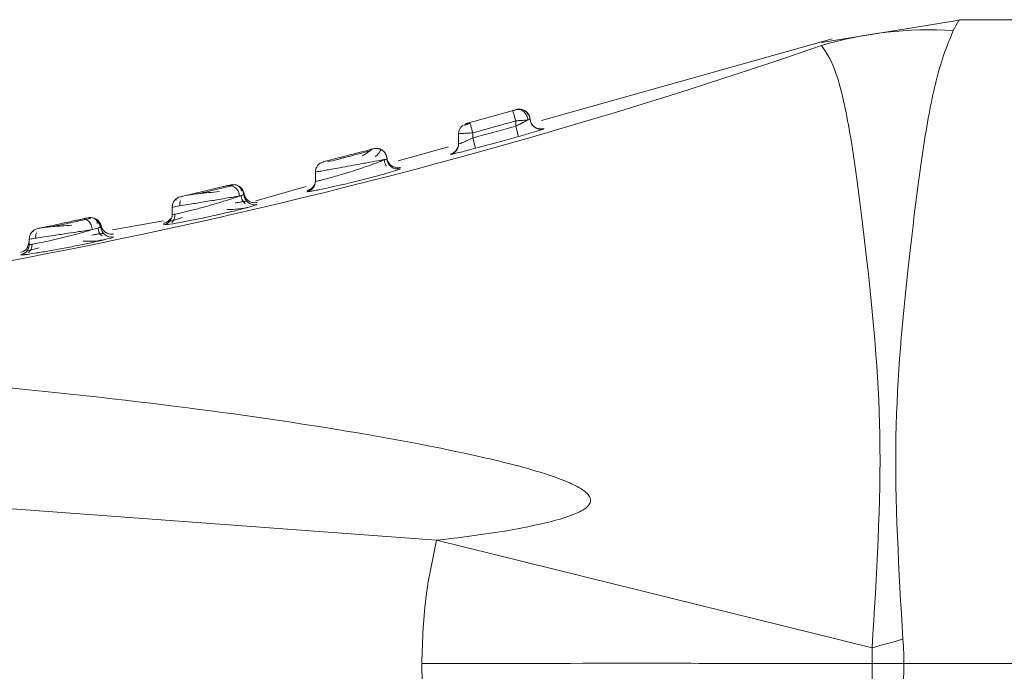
# Model space of a CAD drawing. Header units: millimetres. Extents: x -450 to 1924, y -64 to 425.
# Tile 40 of 41: x 1882.92 to 1896.68, y 162.37 to 171.48. Entities that reach past the tile are written whole.
import ezdxf

# ---------------------------------------------------------------- set-up
doc = ezdxf.new("R2010")
doc.units = ezdxf.units.MM

# ---------------------------------------------------------------- blocks, each defined once
blk = doc.blocks.new('Drawing View6')
at = {"color": 7, "linetype": 'Continuous', "lineweight": 18}
for p, q in [((888.01, 0), (873.41, 0)), ((873.442, 0), (871.485, -0.317)), ((873.41, 0), (873.325, -0.152)), ((871.634, -0.267), (867.569, -1.409)), ((867.171, -1.276), (867.169, -1.269)), ((867.279, -1.252), (867.264, -1.256)), ((867.41, -1.391), (867.408, -1.37)), ((866.532, -1.449), (866.526, -1.45)), ((867.21, -1.413), (867.21, -1.488)), ((867.25, -1.633), (867.21, -1.488)), ((867.415, -1.42), (867.41, -1.391)), ((866.41, -1.597), (866.41, -1.739)), ((866.61, -1.583), (866.61, -1.652)), ((867.601, -1.526), (867.601, -1.522)), ((866.269, -1.775), (865.566, -1.972)), ((866.402, -1.786), (866.379, -1.826)), ((866.649, -1.797), (866.61, -1.652)), ((865.373, -1.96), (865.373, -1.956)), ((864.41, -2.131), (864.41, -2.258)), ((865.597, -2.083), (865.597, -2.083)), ((863.225, -2.308), (863.218, -2.31)), ((863.276, -2.31), (863.235, -2.319)), ((863.3, -2.309), (863.29, -2.307)), ((864.279, -2.334), (863.579, -2.531)), ((864.402, -2.307), (864.379, -2.334)), ((863.406, -2.447), (863.403, -2.421)), ((862.463, -2.507), (862.463, -2.521)), ((862.41, -2.621), (862.41, -2.722)), ((861.197, -2.792), (861.182, -2.795)), ((861.273, -2.776), (861.197, -2.792)), ((862.285, -2.812), (861.572, -2.937)), ((862.291, -2.869), (862.345, -2.864)), ((862.402, -2.771), (862.377, -2.793)), ((860.466, -2.95), (860.464, -2.967)), ((860.376, -3.202), (860.41, -3.103)), ((860.41, -3.067), (860.41, -3.14)), ((860.287, -3.288), (860.34, -3.285)), ((860.287, -3.288), (860.287, -3.288)), ((860.401, -3.191), (860.396, -3.192)), ((850.91, -6.155), (866.105, -7.278)), ((872.192, -8.781), (866.105, -7.278)), ((888.01, -9), (872.636, -9))]:
    blk.add_line(p, q, dxfattribs=at)
at = {"color": 7, "linetype": 'Continuous', "lineweight": 18, "flags": 128}
for points in [[(867.283, -1.251), (867.252, -1.249), (867.219, -1.255)], [(867.3, -1.254), (867.286, -1.251), (867.283, -1.251)], [(863.29, -2.307), (863.29, -2.307), (863.258, -2.304), (863.225, -2.308)]]:
    blk.add_lwpolyline(points, dxfattribs=at)
at = {"color": 7, "linetype": 'Continuous', "lineweight": 18}
for centre, radius, start, end in [((873.003, -5.574), 5.432, 86.6009, 106.2568), ((845.451, 74.858), 79.595, 273.93236, 289.08957), ((839.725, 94.891), 100, 285.5719, 285.92855), ((839.725, 94.891), 100.15, 285.5719, 285.92855), ((867.56, -1.382), 0.15, 194.7481, 285.8046), ((866.26, -1.739), 0.15, 330.8146, 0.0019), ((866.26, -1.739), 0.15, 284.9032, 330.816), ((864.56, -2.131), 0.15, 104.3579, 180), ((865.56, -1.937), 0.15, 182.1489, 284.2977), ((863.202, -2.463), 0.146, 359.3057, 98.2743), ((863.261, -2.454), 0.15, 3.4841, 59.01), ((864.26, -2.258), 0.15, 283.4111, 359.9939), ((862.56, -2.621), 0.15, 103.1798, 180), ((863.56, -2.436), 0.15, 183.5045, 282.8521), ((862.26, -2.722), 0.15, 281.9743, 359.9931), ((861.261, -2.916), 0.15, 5.1215, 102.4151), ((860.56, -3.067), 0.15, 102.0074, 180), ((861.56, -2.889), 0.15, 185.1453, 281.3663), ((860.26, -3.14), 0.15, 280.4993, 359.9915), ((916.771, -167.804), 165.154, 105.50511, 105.65986)]:
    blk.add_arc(centre, radius, start, end, dxfattribs=at)
for points, knots in [([(873.325, -0.152), (873.245, -0.347), (873.103, -0.692), (872.887, -1.832), (872.691, -3.449), (872.455, -5.829), (872.565, -7.697), (872.621, -8.661)], [0, 0, 0, 0, 0.1900085, 0.3346503, 0.5383376, 0.7615276, 1, 1, 1, 1]), ([(871.483, -0.36), (871.56, -0.469), (871.697, -0.663), (871.919, -1.714), (872.123, -3.334), (872.373, -5.81), (872.254, -7.767), (872.192, -8.781)], [0, 0, 0, 0, 0.190167, 0.336225, 0.540876, 0.762002, 1, 1, 1, 1]), ([(867.241, -1.252), (867.237, -1.254), (867.228, -1.256), (867.209, -1.262), (867.188, -1.268), (867.172, -1.272), (867.165, -1.274)], [0, 0, 0, 0, 0.251224, 0.501428, 0.75086, 1, 1, 1, 1]), ([(867.21, -1.413), (867.205, -1.394), (867.194, -1.357), (867.18, -1.31), (867.172, -1.281), (867.171, -1.277), (867.171, -1.276)], [0, 0, 0, 0, 0.296345, 0.592689, 0.889034, 1, 1, 1, 1]), ([(867.379, -1.401), (867.378, -1.391), (867.375, -1.37), (867.363, -1.339), (867.346, -1.309), (867.322, -1.284), (867.295, -1.265), (867.265, -1.255), (867.237, -1.252), (867.219, -1.255), (867.211, -1.257)], [0, 0, 0, 0, 0.1137724, 0.2366497, 0.3664462, 0.5000007, 0.6335551, 0.7633513, 0.8862281, 1, 1, 1, 1]), ([(867.218, -1.255), (867.218, -1.255), (867.217, -1.255), (867.213, -1.256), (867.211, -1.257)], [0, 0, 0, 0, 0.363513, 1, 1, 1, 1]), ([(867.282, -1.251), (867.271, -1.249), (867.255, -1.248), (867.239, -1.251), (867.233, -1.252)], [0, 0, 0, 0, 0.6702563, 1, 1, 1, 1]), ([(867.386, -1.334), (867.381, -1.323), (867.372, -1.302), (867.348, -1.277), (867.317, -1.258), (867.294, -1.253), (867.282, -1.251)], [0, 0, 0, 0, 0.251486, 0.506835, 0.758642, 1, 1, 1, 1]), ([(867.41, -1.391), (867.409, -1.38), (867.407, -1.359), (867.394, -1.328), (867.374, -1.3), (867.357, -1.282), (867.346, -1.276), (867.345, -1.276)], [0, 0, 0, 0, 0.224167, 0.466014, 0.721273, 0.983806, 1, 1, 1, 1]), ([(867.408, -1.394), (867.407, -1.384), (867.405, -1.363), (867.393, -1.331), (867.374, -1.301), (867.356, -1.286), (867.346, -1.278)], [0, 0, 0, 0, 0.227072, 0.472713, 0.732507, 1, 1, 1, 1]), ([(867.411, -1.392), (867.41, -1.382), (867.407, -1.36), (867.395, -1.329), (867.375, -1.299), (867.357, -1.284), (867.348, -1.276)], [0, 0, 0, 0, 0.227377, 0.473105, 0.732776, 1, 1, 1, 1]), ([(866.41, -1.597), (866.412, -1.58), (866.415, -1.548), (866.438, -1.504), (866.462, -1.484), (866.474, -1.475)], [0, 0, 0, 0, 0.340583, 0.681166, 1, 1, 1, 1]), ([(866.463, -1.483), (866.457, -1.487), (866.45, -1.493), (866.449, -1.498), (866.449, -1.498)], [0, 0, 0, 0, 0.893246, 1, 1, 1, 1]), ([(866.573, -1.45), (866.567, -1.452), (866.554, -1.456), (866.534, -1.462), (866.513, -1.468), (866.501, -1.472), (866.495, -1.473)], [0, 0, 0, 0, 0.2056506, 0.4670193, 0.7316799, 1, 1, 1, 1]), ([(866.504, -1.48), (866.504, -1.48), (866.499, -1.475), (866.5, -1.469), (866.503, -1.462), (866.507, -1.459), (866.509, -1.458)], [0, 0, 0, 0, 0.000895, 0.594737, 0.877101, 1, 1, 1, 1]), ([(866.507, -1.456), (866.507, -1.456), (866.508, -1.455), (866.512, -1.454), (866.518, -1.453), (866.523, -1.451), (866.526, -1.45)], [0, 0, 0, 0, 0.245539, 0.496975, 0.748481, 1, 1, 1, 1]), ([(866.57, -1.438), (866.566, -1.439), (866.558, -1.441), (866.547, -1.445), (866.538, -1.447), (866.533, -1.448), (866.532, -1.449)], [0, 0, 0, 0, 0.291994, 0.584015, 0.875913, 1, 1, 1, 1]), ([(866.61, -1.652), (866.722, -1.622), (866.923, -1.568), (867.122, -1.513), (867.21, -1.488)], [0, 0, 0, 0, 0.561955, 1, 1, 1, 1]), ([(867.21, -1.488), (867.23, -1.479), (867.257, -1.466), (867.285, -1.452), (867.311, -1.438), (867.346, -1.42), (867.369, -1.407), (867.379, -1.401)], [0, 0, 0, 0, 0.305723, 0.398769, 0.451662, 0.748461, 1, 1, 1, 1]), ([(867.41, -1.391), (867.409, -1.391), (867.405, -1.393), (867.387, -1.399), (867.379, -1.401)], [0, 0, 0, 0, 0.542875, 1, 1, 1, 1]), ([(867.602, -1.521), (867.592, -1.523), (867.571, -1.528), (867.538, -1.527), (867.504, -1.518), (867.472, -1.5), (867.445, -1.476), (867.426, -1.447), (867.414, -1.416), (867.411, -1.394), (867.41, -1.384)], [0, 0, 0, 0, 0.113729, 0.236596, 0.366411, 0.5, 0.633589, 0.763404, 0.886271, 1, 1, 1, 1]), ([(866.649, -1.797), (866.762, -1.767), (866.962, -1.712), (867.162, -1.657), (867.25, -1.633)], [0, 0, 0, 0, 0.5619577, 1, 1, 1, 1]), ([(867.25, -1.633), (867.279, -1.625), (867.342, -1.607), (867.435, -1.58), (867.517, -1.555), (867.552, -1.544), (867.568, -1.539)], [0, 0, 0, 0, 0.224032, 0.47715, 0.767875, 1, 1, 1, 1]), ([(867.568, -1.539), (867.578, -1.535), (867.597, -1.529), (867.6, -1.527), (867.601, -1.526)], [0, 0, 0, 0, 0.540255, 1, 1, 1, 1]), ([(866.41, -1.739), (866.414, -1.738), (866.421, -1.736), (866.472, -1.715), (866.537, -1.687), (866.584, -1.665), (866.61, -1.652)], [0, 0, 0, 0, 0.263307, 0.526186, 0.737432, 1, 1, 1, 1]), ([(865.222, -1.804), (865.221, -1.804), (865.218, -1.805), (865.192, -1.812), (865.14, -1.825), (865.058, -1.847), (864.95, -1.875), (864.821, -1.908), (864.678, -1.945), (864.578, -1.971), (864.53, -1.983), (864.525, -1.985), (864.523, -1.985)], [0, 0, 0, 0, 0.058992, 0.132132, 0.227579, 0.317583, 0.425083, 0.546249, 0.671117, 0.835444, 0.918174, 1, 1, 1, 1]), ([(865.173, -1.835), (865.129, -1.846), (865.042, -1.869), (864.877, -1.912), (864.712, -1.955), (864.625, -1.977), (864.581, -1.988)], [0, 0, 0, 0, 0.2501179, 0.4998676, 0.7496869, 1, 1, 1, 1]), ([(864.901, -1.906), (864.881, -1.911), (864.821, -1.927), (864.756, -1.943), (864.72, -1.953), (864.719, -1.953)], [0, 0, 0, 0, 0.3278791, 0.9836387, 1, 1, 1, 1]), ([(865.193, -1.813), (865.194, -1.814), (865.195, -1.815), (865.173, -1.834), (865.131, -1.864), (865.087, -1.891), (865.065, -1.904)], [0, 0, 0, 0, 0.146595, 0.418542, 0.704286, 1, 1, 1, 1]), ([(865.276, -1.801), (865.27, -1.8), (865.252, -1.797), (865.234, -1.801), (865.222, -1.804)], [0, 0, 0, 0, 0.322658, 1, 1, 1, 1]), ([(865.41, -1.943), (865.409, -1.933), (865.407, -1.912), (865.395, -1.881), (865.376, -1.852), (865.35, -1.827), (865.319, -1.809), (865.286, -1.8), (865.253, -1.797), (865.232, -1.802), (865.222, -1.804)], [0, 0, 0, 0, 0.113949, 0.236874, 0.366604, 0.500024, 0.633441, 0.763161, 0.88607, 1, 1, 1, 1]), ([(865.247, -1.914), (865.264, -1.899), (865.296, -1.869), (865.32, -1.837), (865.323, -1.814), (865.304, -1.806), (865.294, -1.803)], [0, 0, 0, 0, 0.262674, 0.517112, 0.763157, 1, 1, 1, 1]), ([(865.41, -1.943), (865.409, -1.931), (865.406, -1.907), (865.392, -1.875), (865.373, -1.848), (865.35, -1.828), (865.324, -1.812), (865.299, -1.802), (865.282, -1.801), (865.276, -1.801)], [0, 0, 0, 0, 0.172319, 0.335832, 0.487189, 0.624684, 0.764195, 0.917477, 1, 1, 1, 1]), ([(865.599, -2.064), (865.589, -2.066), (865.568, -2.07), (865.535, -2.068), (865.501, -2.058), (865.47, -2.04), (865.444, -2.015), (865.425, -1.986), (865.413, -1.955), (865.411, -1.933), (865.41, -1.923)], [0, 0, 0, 0, 0.113819, 0.236706, 0.36648, 0.499995, 0.633511, 0.763288, 0.886178, 1, 1, 1, 1]), ([(866.379, -1.826), (866.367, -1.839), (866.345, -1.864), (866.313, -1.875), (866.298, -1.88)], [0, 0, 0, 0, 0.5139759, 1, 1, 1, 1]), ([(866.299, -1.884), (866.305, -1.883), (866.318, -1.881), (866.406, -1.86), (866.52, -1.832), (866.603, -1.809), (866.649, -1.797)], [0, 0, 0, 0, 0.27039, 0.535775, 0.744539, 1, 1, 1, 1]), ([(866.299, -1.88), (866.299, -1.88), (866.299, -1.879), (866.299, -1.882), (866.299, -1.884)], [0, 0, 0, 0, 0.101099, 1, 1, 1, 1]), ([(864.902, -2.042), (864.85, -2.051), (864.757, -2.068), (864.64, -2.089), (864.545, -2.106), (864.47, -2.12), (864.419, -2.129), (864.413, -2.13), (864.41, -2.131)], [0, 0, 0, 0, 0.1995798, 0.3652936, 0.498599, 0.6720584, 0.8390943, 1, 1, 1, 1]), ([(864.59, -2.217), (864.644, -2.202), (864.73, -2.178), (864.873, -2.134), (865, -2.095), (865.082, -2.066), (865.124, -2.052)], [0, 0, 0, 0, 0.333752, 0.532321, 0.764602, 1, 1, 1, 1]), ([(865.278, -1.973), (865.232, -1.981), (865.161, -1.994), (865.029, -2.019), (864.949, -2.033), (864.902, -2.042)], [0, 0, 0, 0, 0.428991, 0.663105, 1, 1, 1, 1]), ([(865.124, -2.052), (865.162, -2.038), (865.236, -2.012), (865.32, -1.981), (865.362, -1.963), (865.377, -1.955), (865.379, -1.954)], [0, 0, 0, 0, 0.3440628, 0.6694042, 0.9558208, 1, 1, 1, 1]), ([(865.379, -1.954), (865.375, -1.955), (865.352, -1.959), (865.311, -1.967), (865.278, -1.973)], [0, 0, 0, 0, 0.169108, 1, 1, 1, 1]), ([(865.369, -1.957), (865.378, -1.955), (865.405, -1.951), (865.408, -1.946), (865.41, -1.943)], [0, 0, 0, 0, 0.3270603, 1, 1, 1, 1]), ([(865.404, -2.047), (865.399, -2.04), (865.388, -2.024), (865.376, -1.993), (865.373, -1.968), (865.372, -1.956)], [0, 0, 0, 0, 0.245345, 0.613471, 1, 1, 1, 1]), ([(864.358, -2.396), (864.366, -2.395), (864.389, -2.391), (864.468, -2.376), (864.588, -2.351), (864.752, -2.314), (864.955, -2.267), (865.172, -2.212), (865.334, -2.168), (865.396, -2.15), (865.408, -2.146)], [0, 0, 0, 0, 0.050032, 0.160302, 0.284606, 0.424884, 0.585578, 0.767589, 0.952601, 1, 1, 1, 1]), ([(865.408, -2.146), (865.443, -2.136), (865.519, -2.114), (865.583, -2.092), (865.593, -2.086), (865.597, -2.083)], [0, 0, 0, 0, 0.303956, 0.674934, 1, 1, 1, 1]), ([(863.181, -2.319), (863.167, -2.322), (863.136, -2.33), (863.063, -2.347), (862.963, -2.371), (862.841, -2.4), (862.717, -2.43), (862.613, -2.454), (862.54, -2.471), (862.53, -2.474), (862.526, -2.475)], [0, 0, 0, 0, 0.084422, 0.185892, 0.306091, 0.441556, 0.582282, 0.721931, 0.861634, 1, 1, 1, 1]), ([(863.243, -2.321), (863.217, -2.327), (863.164, -2.34), (863.044, -2.369), (862.91, -2.401), (862.82, -2.422), (862.775, -2.433)], [0, 0, 0, 0, 0.250541, 0.500592, 0.750325, 1, 1, 1, 1]), ([(863.38, -2.393), (863.376, -2.382), (863.37, -2.361), (863.349, -2.335), (863.322, -2.315), (863.299, -2.309), (863.288, -2.306)], [0, 0, 0, 0, 0.254767, 0.51001, 0.760167, 1, 1, 1, 1]), ([(863.41, -2.445), (863.409, -2.435), (863.407, -2.414), (863.395, -2.384), (863.376, -2.356), (863.356, -2.337), (863.342, -2.329), (863.339, -2.327)], [0, 0, 0, 0, 0.208612, 0.432812, 0.668758, 0.911047, 1, 1, 1, 1]), ([(863.406, -2.452), (863.406, -2.442), (863.404, -2.42), (863.393, -2.389), (863.374, -2.359), (863.357, -2.344), (863.348, -2.336)], [0, 0, 0, 0, 0.227777, 0.473586, 0.73308, 1, 1, 1, 1]), ([(863.413, -2.446), (863.412, -2.435), (863.41, -2.415), (863.398, -2.384), (863.379, -2.355), (863.361, -2.34), (863.352, -2.333)], [0, 0, 0, 0, 0.228533, 0.47452, 0.733693, 1, 1, 1, 1]), ([(864.378, -2.336), (864.366, -2.348), (864.342, -2.373), (864.31, -2.384), (864.294, -2.389)], [0, 0, 0, 0, 0.5145324, 1, 1, 1, 1]), ([(864.41, -2.258), (864.413, -2.259), (864.42, -2.259), (864.478, -2.247), (864.549, -2.228), (864.59, -2.217)], [0, 0, 0, 0, 0.297033, 0.598243, 1, 1, 1, 1]), ([(864.41, -2.245), (864.41, -2.244), (864.41, -2.239), (864.41, -2.25), (864.41, -2.258)], [0, 0, 0, 0, 0.151701, 1, 1, 1, 1]), ([(862.41, -2.722), (862.416, -2.722), (862.427, -2.723), (862.513, -2.706), (862.643, -2.674), (862.798, -2.635), (862.975, -2.585), (863.137, -2.536), (863.27, -2.493), (863.323, -2.474), (863.348, -2.465)], [0, 0, 0, 0, 0.124797, 0.252599, 0.375406, 0.514472, 0.62662, 0.782775, 0.897235, 1, 1, 1, 1]), ([(863.348, -2.465), (863.326, -2.468), (863.283, -2.476), (863.183, -2.492), (863.072, -2.511), (862.957, -2.53), (862.821, -2.553), (862.669, -2.577), (862.527, -2.602), (862.429, -2.617), (862.416, -2.62), (862.41, -2.621)], [0, 0, 0, 0, 0.088729, 0.182864, 0.293162, 0.36578, 0.450942, 0.602861, 0.721548, 0.864409, 1, 1, 1, 1]), ([(863.068, -2.403), (863.017, -2.408), (862.918, -2.417), (862.775, -2.433), (862.66, -2.446), (862.62, -2.453), (862.601, -2.457)], [0, 0, 0, 0, 0.271538, 0.53076, 0.774622, 1, 1, 1, 1]), ([(863.41, -2.445), (863.407, -2.446), (863.402, -2.449), (863.366, -2.459), (863.348, -2.465)], [0, 0, 0, 0, 0.50105, 1, 1, 1, 1]), ([(863.429, -2.572), (863.422, -2.565), (863.407, -2.551), (863.389, -2.523), (863.376, -2.49), (863.374, -2.466), (863.372, -2.453)], [0, 0, 0, 0, 0.220725, 0.463544, 0.725232, 1, 1, 1, 1]), ([(863.596, -2.554), (863.584, -2.556), (863.56, -2.56), (863.526, -2.556), (863.496, -2.545), (863.47, -2.53), (863.448, -2.509), (863.429, -2.483), (863.415, -2.452), (863.412, -2.428), (863.41, -2.416)], [0, 0, 0, 0, 0.136997, 0.267593, 0.389104, 0.5, 0.610896, 0.732406, 0.863003, 1, 1, 1, 1]), ([(864.295, -2.391), (864.295, -2.39), (864.295, -2.385), (864.295, -2.395), (864.295, -2.404)], [0, 0, 0, 0, 0.15686, 1, 1, 1, 1]), ([(864.295, -2.404), (864.297, -2.405), (864.302, -2.406), (864.341, -2.399), (864.358, -2.396)], [0, 0, 0, 0, 0.566339, 1, 1, 1, 1]), ([(862.524, -2.532), (862.521, -2.541), (862.516, -2.56), (862.513, -2.584), (862.515, -2.599), (862.516, -2.603)], [0, 0, 0, 0, 0.400761, 0.841164, 1, 1, 1, 1]), ([(863.45, -2.539), (863.447, -2.538), (863.441, -2.537), (863.407, -2.541), (863.357, -2.55), (863.31, -2.558), (863.287, -2.562)], [0, 0, 0, 0, 0.233233, 0.489274, 0.744731, 1, 1, 1, 1]), ([(863.482, -2.619), (863.516, -2.61), (863.58, -2.591), (863.589, -2.585), (863.593, -2.582)], [0, 0, 0, 0, 0.52613, 1, 1, 1, 1]), ([(862.345, -2.864), (862.347, -2.864), (862.367, -2.862), (862.5, -2.839), (862.7, -2.801), (862.915, -2.756), (863.128, -2.708), (863.323, -2.662), (863.446, -2.63), (863.481, -2.62), (863.482, -2.619)], [0, 0, 0, 0, 0.019952, 0.217936, 0.369919, 0.524844, 0.679088, 0.824243, 0.994632, 1, 1, 1, 1]), ([(862.448, -2.717), (862.448, -2.729), (862.448, -2.753), (862.437, -2.787), (862.422, -2.814), (862.409, -2.828), (862.402, -2.835)], [0, 0, 0, 0, 0.274649, 0.536275, 0.779121, 1, 1, 1, 1]), ([(862.41, -2.703), (862.41, -2.702), (862.41, -2.694), (862.41, -2.709), (862.41, -2.722)], [0, 0, 0, 0, 0.1708, 1, 1, 1, 1]), ([(863.171, -2.654), (863.227, -2.653), (863.343, -2.65), (863.444, -2.627), (863.497, -2.616)], [0, 0, 0, 0, 0.475595, 1, 1, 1, 1]), ([(861.145, -2.788), (861.127, -2.792), (861.086, -2.8), (861.003, -2.819), (860.901, -2.841), (860.789, -2.865), (860.683, -2.888), (860.598, -2.906), (860.54, -2.918), (860.532, -2.92), (860.529, -2.921)], [0, 0, 0, 0, 0.093826, 0.204031, 0.329319, 0.463373, 0.598394, 0.732574, 0.866939, 1, 1, 1, 1]), ([(861.006, -2.872), (860.958, -2.876), (860.865, -2.882), (860.738, -2.892), (860.64, -2.9), (860.609, -2.905), (860.593, -2.907)], [0, 0, 0, 0, 0.271039, 0.530067, 0.774035, 1, 1, 1, 1]), ([(861.199, -2.792), (861.169, -2.799), (861.108, -2.812), (860.989, -2.838), (860.862, -2.866), (860.78, -2.883), (860.739, -2.892)], [0, 0, 0, 0, 0.25029, 0.500274, 0.750115, 1, 1, 1, 1]), ([(861.216, -2.772), (861.214, -2.773), (861.206, -2.774), (861.169, -2.782), (861.145, -2.788)], [0, 0, 0, 0, 0.342703, 1, 1, 1, 1]), ([(861.293, -2.934), (861.291, -2.922), (861.288, -2.899), (861.276, -2.868), (861.26, -2.841), (861.242, -2.82), (861.222, -2.803), (861.199, -2.791), (861.172, -2.784), (861.155, -2.786), (861.146, -2.787)], [0, 0, 0, 0, 0.136994, 0.267534, 0.389021, 0.499979, 0.610951, 0.732451, 0.863, 1, 1, 1, 1]), ([(861.29, -2.769), (861.29, -2.768), (861.279, -2.765), (861.258, -2.765), (861.239, -2.768), (861.229, -2.769)], [0, 0, 0, 0, 0.008577, 0.521149, 1, 1, 1, 1]), ([(861.235, -2.768), (861.235, -2.768), (861.237, -2.767), (861.233, -2.768), (861.229, -2.769)], [0, 0, 0, 0, 0.123303, 1, 1, 1, 1]), ([(861.411, -2.902), (861.409, -2.893), (861.406, -2.873), (861.394, -2.844), (861.375, -2.816), (861.351, -2.794), (861.322, -2.777), (861.302, -2.772), (861.292, -2.769)], [0, 0, 0, 0, 0.153521, 0.317853, 0.490275, 0.667046, 0.843817, 1, 1, 1, 1]), ([(861.361, -2.849), (861.358, -2.83), (861.353, -2.803), (861.328, -2.781), (861.308, -2.774), (861.298, -2.77)], [0, 0, 0, 0, 0.512324, 0.756242, 1, 1, 1, 1]), ([(861.414, -2.882), (861.411, -2.873), (861.406, -2.853), (861.39, -2.825), (861.368, -2.8), (861.349, -2.788), (861.339, -2.782)], [0, 0, 0, 0, 0.2297254, 0.4759871, 0.7346535, 1, 1, 1, 1]), ([(861.403, -2.911), (861.402, -2.899), (861.399, -2.876), (861.385, -2.844), (861.367, -2.818), (861.352, -2.804), (861.345, -2.798)], [0, 0, 0, 0, 0.274022, 0.535231, 0.778245, 1, 1, 1, 1]), ([(861.592, -2.994), (861.58, -2.995), (861.558, -2.999), (861.516, -2.993), (861.468, -2.971), (861.434, -2.933), (861.416, -2.894), (861.412, -2.871), (861.411, -2.86)], [0, 0, 0, 0, 0.136954, 0.267626, 0.5, 0.732374, 0.863046, 1, 1, 1, 1]), ([(861.413, -2.883), (861.414, -2.882), (861.415, -2.875), (861.412, -2.89), (861.411, -2.902)], [0, 0, 0, 0, 0.123384, 1, 1, 1, 1]), ([(862.377, -2.793), (862.364, -2.806), (862.34, -2.831), (862.307, -2.841), (862.291, -2.846)], [0, 0, 0, 0, 0.515104, 1, 1, 1, 1]), ([(862.292, -2.85), (862.292, -2.849), (862.292, -2.841), (862.291, -2.856), (862.291, -2.869)], [0, 0, 0, 0, 0.171118, 1, 1, 1, 1]), ([(862.551, -2.765), (862.525, -2.773), (862.475, -2.789), (862.419, -2.806), (862.382, -2.818), (862.375, -2.821), (862.372, -2.822)], [0, 0, 0, 0, 0.251566, 0.506161, 0.763951, 1, 1, 1, 1]), ([(860.41, -3.14), (860.415, -3.141), (860.424, -3.143), (860.495, -3.131), (860.604, -3.11), (860.744, -3.079), (860.901, -3.042), (861.054, -3.003), (861.191, -2.965), (861.259, -2.944), (861.293, -2.934)], [0, 0, 0, 0, 0.123146, 0.248295, 0.369663, 0.502327, 0.631598, 0.760884, 0.882964, 1, 1, 1, 1]), ([(861.293, -2.934), (861.266, -2.938), (861.21, -2.947), (861.095, -2.964), (860.941, -2.988), (860.767, -3.014), (860.616, -3.037), (860.503, -3.054), (860.425, -3.065), (860.415, -3.067), (860.41, -3.067)], [0, 0, 0, 0, 0.095895, 0.194773, 0.322721, 0.484171, 0.61556, 0.73382, 0.86996, 1, 1, 1, 1]), ([(860.513, -2.978), (860.51, -2.987), (860.503, -3.005), (860.499, -3.031), (860.501, -3.048), (860.501, -3.054)], [0, 0, 0, 0, 0.368878, 0.77311, 1, 1, 1, 1]), ([(861.447, -2.989), (861.444, -2.988), (861.438, -2.987), (861.405, -2.991), (861.356, -2.999), (861.309, -3.006), (861.286, -3.01)], [0, 0, 0, 0, 0.2332202, 0.4893327, 0.7448102, 1, 1, 1, 1]), ([(861.411, -2.902), (861.406, -2.904), (861.396, -2.909), (861.329, -2.925), (861.293, -2.934)], [0, 0, 0, 0, 0.457769, 1, 1, 1, 1]), ([(861.428, -3.023), (861.421, -3.016), (861.406, -3.002), (861.389, -2.974), (861.376, -2.942), (861.374, -2.918), (861.373, -2.905)], [0, 0, 0, 0, 0.221191, 0.464098, 0.72557, 1, 1, 1, 1]), ([(860.34, -3.285), (860.342, -3.285), (860.362, -3.284), (860.492, -3.265), (860.688, -3.232), (860.899, -3.194), (861.111, -3.153), (861.309, -3.111), (861.436, -3.082), (861.473, -3.072), (861.473, -3.072)], [0, 0, 0, 0, 0.019992, 0.217331, 0.368113, 0.521088, 0.674065, 0.821213, 0.996458, 1, 1, 1, 1]), ([(860.448, -3.137), (860.448, -3.149), (860.447, -3.173), (860.437, -3.206), (860.422, -3.233), (860.409, -3.247), (860.402, -3.254)], [0, 0, 0, 0, 0.27435, 0.535778, 0.778703, 1, 1, 1, 1]), ([(860.41, -3.111), (860.41, -3.109), (860.41, -3.098), (860.41, -3.121), (860.41, -3.14)], [0, 0, 0, 0, 0.160859, 1, 1, 1, 1]), ([(861.166, -3.098), (861.22, -3.098), (861.334, -3.099), (861.434, -3.079), (861.486, -3.069)], [0, 0, 0, 0, 0.475525, 1, 1, 1, 1]), ([(861.473, -3.072), (861.508, -3.063), (861.575, -3.045), (861.585, -3.039), (861.59, -3.036)], [0, 0, 0, 0, 0.52937, 1, 1, 1, 1]), ([(860.376, -3.201), (860.363, -3.214), (860.338, -3.239), (860.304, -3.248), (860.287, -3.253)], [0, 0, 0, 0, 0.515645, 1, 1, 1, 1]), ([(860.549, -3.188), (860.524, -3.195), (860.474, -3.209), (860.42, -3.225), (860.383, -3.235), (860.377, -3.238), (860.374, -3.239)], [0, 0, 0, 0, 0.251879, 0.506566, 0.764276, 1, 1, 1, 1]), ([(866.105, -7.278), (866.631, -7.215), (867.268, -7.137), (867.948, -6.949), (868.129, -6.872), (868.206, -6.814), (868.233, -6.785), (868.249, -6.757), (868.258, -6.726), (868.254, -6.69), (868.233, -6.651), (868.195, -6.61), (868.101, -6.539), (867.903, -6.445), (867.417, -6.275), (866.447, -6.039), (864.732, -5.716), (862.372, -5.377), (859.072, -5.025), (855.219, -4.768), (852.317, -4.719), (850.91, -4.696)], [0, 0, 0, 0, 0.079633, 0.096416, 0.106506, 0.108989, 0.110947, 0.112535, 0.113904, 0.115836, 0.117972, 0.120667, 0.124353, 0.135955, 0.15357, 0.20236, 0.286651, 0.417176, 0.562519, 0.787792, 1, 1, 1, 1]), ([(865.896, -9), (865.907, -8.673), (865.927, -8.093), (866.051, -7.526), (866.105, -7.278)], [0, 0, 0, 0, 0.562892, 1, 1, 1, 1]), ([(872.621, -8.661), (872.626, -8.724), (872.635, -8.837), (872.636, -8.95), (872.636, -9)], [0, 0, 0, 0, 0.561067, 1, 1, 1, 1]), ([(872.192, -8.781), (872.192, -8.822), (872.192, -8.895), (872.192, -8.968), (872.192, -9)], [0, 0, 0, 0, 0.5563332, 1, 1, 1, 1]), ([(872.192, -9), (871.017, -8.999), (868.921, -8.996), (866.82, -8.999), (865.896, -9)], [0, 0, 0, 0, 0.560021, 1, 1, 1, 1]), ([(866.105, -10.722), (866.038, -10.405), (865.918, -9.837), (865.903, -9.257), (865.896, -9)], [0, 0, 0, 0, 0.556738, 1, 1, 1, 1]), ([(872.636, -9), (872.553, -9), (872.405, -9), (872.257, -9), (872.192, -9)], [0, 0, 0, 0, 0.559994, 1, 1, 1, 1]), ([(872.192, -9), (872.192, -9.041), (872.192, -9.114), (872.192, -9.187), (872.192, -9.219)], [0, 0, 0, 0, 0.56272, 1, 1, 1, 1]), ([(872.636, -9), (872.636, -9.063), (872.634, -9.176), (872.625, -9.289), (872.621, -9.339)], [0, 0, 0, 0, 0.558771, 1, 1, 1, 1])]:
    blk.add_open_spline(points, degree=3, knots=knots, dxfattribs=at)
for points in [[(866.61, -1.583), (866.605, -1.564), (866.594, -1.526), (866.581, -1.478), (866.572, -1.445), (866.57, -1.44), (866.57, -1.438)], [(867.379, -1.401), (867.369, -1.402), (867.349, -1.404), (867.308, -1.407), (867.26, -1.41), (867.227, -1.412), (867.21, -1.413)], [(866.61, -1.583), (866.584, -1.584), (866.531, -1.586), (866.465, -1.59), (866.419, -1.593), (866.413, -1.595), (866.41, -1.597)]]:
    blk.add_open_spline(points, degree=3, dxfattribs=at)

msp = doc.modelspace()

# ---------------------------------------------------------------- block references
at = {"color": 7, "linetype": 'Continuous', "lineweight": 18}
msp.add_blockref('Drawing View6', (1022.644, 171.483), dxfattribs=at)

doc.saveas('drawing.dxf')
